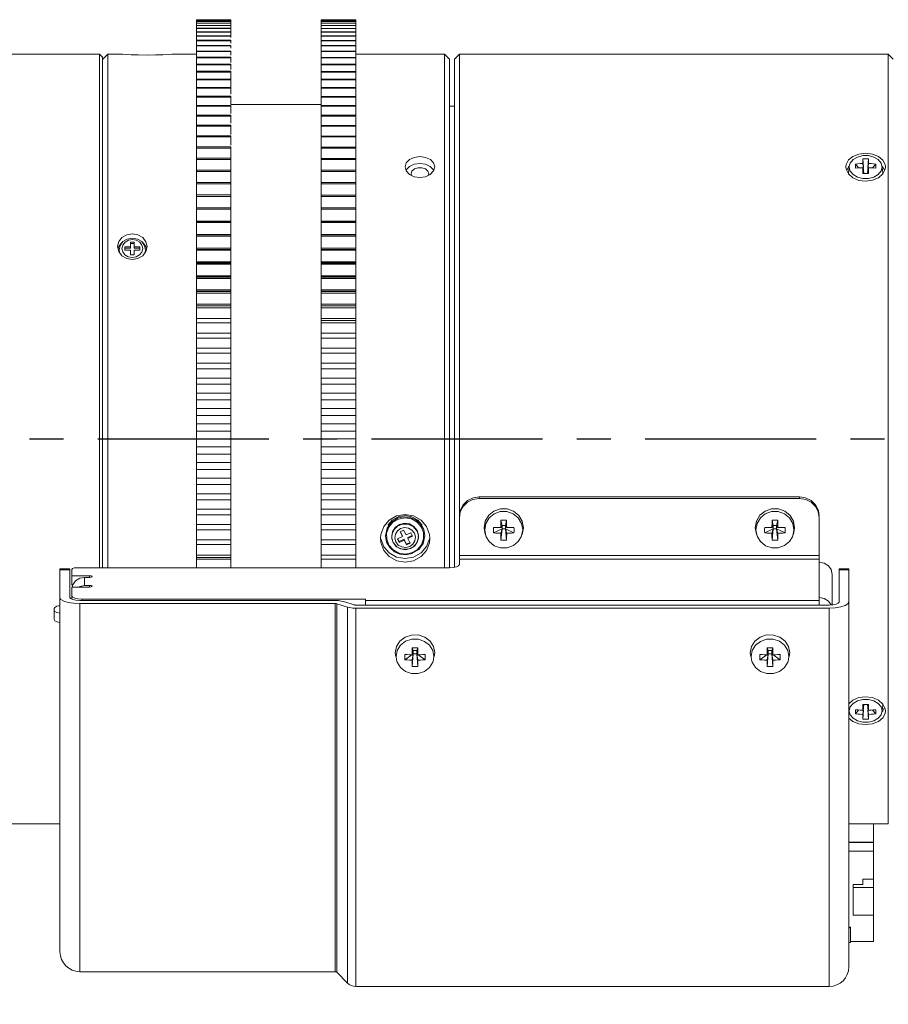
# Model space of a CAD drawing. Header units: millimetres. Extents: x 3925 to 5043, y -86 to 778.
# Tile 24 of 27: x 4489 to 4577, y 553 to 653. Entities that reach past the tile are written whole.
import ezdxf

# ---------------------------------------------------------------- set-up
doc = ezdxf.new("R2010")
doc.units = ezdxf.units.MM
doc.header["$LTSCALE"] = 46.255
doc.header["$PDMODE"] = 3
doc.header["$PDSIZE"] = 1
doc.linetypes.add('CENTER', pattern=[0.6, 0.375, -0.075, 0.075, -0.075])
doc.layers.get('0').update_dxf_attribs({"linetype": 'CONTINUOUS'})
doc.layers.get('Defpoints').update_dxf_attribs({"linetype": 'CONTINUOUS'})
doc.layers.add('PJ-LENS-A23-DXF_CONTINUOUS_LINE', color=7, linetype='CONTINUOUS')
doc.styles.add('SLDTEXTSTYLE0', font='arialbd.ttf', dxfattribs={"height": 5.5})
doc.styles.add('SLDTEXTSTYLE2', font='arial.ttf')
doc.dimstyles.new('SLDDIMSTYLE1', dxfattribs={"dimtxt": 5.650301, "dimasz": 4.572, "dimexe": 0, "dimexo": 0.0625, "dimgap": 1.412575, "dimtad": 0, "dimtih": 1, "dimtoh": 1, "dimlfac": 3.5, "dimrnd": 1e-09, "dimzin": 4, "dimdsep": 46, "dimtxsty": 'SLDTEXTSTYLE0', "dimsah": 1, "dimcen": 0.09, "dimadec": 0, "dimazin": 1, "dimtol": 1, "dimtp": 0.8, "dimtm": 0.8, "dimtfac": 1, "dimtdec": 1, "dimtofl": 0, "dimtmove": 0, "dimatfit": 3, "dimfxl": 1, "dimfrac": 2, "dimtolj": 1, "dimarcsym": 0})

# ---------------------------------------------------------------- blocks, each defined once
blk = doc.blocks.new('*D90')
at = {"color": 0, "linetype": 'Continuous', "lineweight": -2}
for p, q in [((4595.151, 568.037), (4595.151, 516.399)), ((4390.97, 562.537), (4390.97, 516.399)), ((4395.97, 516.399), (4590.151, 516.399))]:
    blk.add_line(p, q, dxfattribs=at)
at = {"color": 0, "linetype": 'Continuous'}
for points in [[(4395.97, 517.233), (4395.97, 515.566), (4390.97, 516.399)], [(4590.151, 517.233), (4590.151, 515.566), (4595.151, 516.399)]]:
    blk.add_solid(points, dxfattribs=at)
at = {"layer": 'Defpoints', "color": 0, "linetype": 'Continuous'}
for p in [(4595.151, 568.099), (4390.97, 562.599), (4595.151, 516.399)]:
    blk.add_point(p, dxfattribs=at)
at = {"color": 0, "linetype": 'Continuous', "lineweight": 0, "insert": (4493.06, 521.016), "char_height": 5, "attachment_point": 5, "style": 'SLDTEXTSTYLE2'}
blk.add_mtext('\\A1;204.18 [8.04]', dxfattribs=at)
blk = doc.blocks.new('*D91')
at = {"color": 0, "linetype": 'Continuous', "lineweight": -2}
for p, q in [((4652.416, 581.887), (4652.416, 499.953)), ((4390.97, 562.537), (4390.97, 499.953)), ((4395.97, 499.953), (4647.416, 499.953))]:
    blk.add_line(p, q, dxfattribs=at)
at = {"color": 0, "linetype": 'Continuous'}
for points in [[(4395.97, 500.786), (4395.97, 499.119), (4390.97, 499.953)], [(4647.416, 500.786), (4647.416, 499.119), (4652.416, 499.953)]]:
    blk.add_solid(points, dxfattribs=at)
at = {"layer": 'Defpoints', "color": 0, "linetype": 'Continuous'}
for p in [(4652.416, 581.95), (4390.97, 562.599), (4652.416, 499.953)]:
    blk.add_point(p, dxfattribs=at)
at = {"color": 0, "linetype": 'Continuous', "lineweight": 0, "insert": (4521.693, 504.57), "char_height": 5, "attachment_point": 5, "style": 'SLDTEXTSTYLE2'}
blk.add_mtext('\\A1;261.45 [10.29]', dxfattribs=at)

msp = doc.modelspace()

# ---------------------------------------------------------------- linework, layer by layer
at = {"color": 4, "linetype": 'CENTER'}
msp.add_line((4385.97, 610.599), (4657.416, 610.599), dxfattribs=at)
at = {"layer": 'PJ-LENS-A23-DXF_CONTINUOUS_LINE', "color": 7, "linetype": 'Continuous', "lineweight": 0}
for p, q in [((4506.988, 653.098), (4506.988, 597.545)), ((4506.988, 653.092), (4510.488, 653.092)), ((4506.988, 653.032), (4510.488, 653.032)), ((4510.488, 652.925), (4506.988, 652.925)), ((4506.988, 652.914), (4510.488, 652.914)), ((4510.488, 652.751), (4506.988, 652.751)), ((4506.988, 652.736), (4510.488, 652.736)), ((4510.488, 652.767), (4510.488, 653.098)), ((4510.488, 651.294), (4510.488, 652.751)), ((4519.651, 653.096), (4519.651, 597.545)), ((4523.151, 653.092), (4519.651, 653.092)), ((4523.151, 653.032), (4519.651, 653.032)), ((4523.151, 652.914), (4519.651, 652.914)), ((4523.151, 652.736), (4519.651, 652.736)), ((4523.151, 597.545), (4523.151, 653.092)), ((4510.488, 652.519), (4506.988, 652.519)), ((4506.988, 652.499), (4510.488, 652.499)), ((4510.488, 652.228), (4506.988, 652.228)), ((4506.988, 652.203), (4510.488, 652.203)), ((4510.488, 651.88), (4506.988, 651.88)), ((4506.988, 651.85), (4510.488, 651.85)), ((4523.151, 652.499), (4519.651, 652.499)), ((4523.151, 652.216), (4519.651, 652.216)), ((4523.151, 652.203), (4519.651, 652.203)), ((4523.151, 651.866), (4519.651, 651.866)), ((4523.151, 651.85), (4519.651, 651.85)), ((4510.488, 651.474), (4506.988, 651.474)), ((4506.988, 651.438), (4510.488, 651.438)), ((4510.488, 651.011), (4506.988, 651.011)), ((4506.988, 650.97), (4510.488, 650.97)), ((4510.488, 650.735), (4510.488, 651.009)), ((4523.151, 651.458), (4519.651, 651.458)), ((4523.151, 651.438), (4519.651, 651.438)), ((4523.151, 650.993), (4519.651, 650.993)), ((4523.151, 650.97), (4519.651, 650.97)), ((4510.488, 650.491), (4506.988, 650.491)), ((4506.988, 650.445), (4510.488, 650.445)), ((4510.488, 649.916), (4506.988, 649.916)), ((4506.988, 649.864), (4510.488, 649.864)), ((4510.488, 650.202), (4510.488, 650.489)), ((4510.488, 649.515), (4510.488, 649.914)), ((4523.151, 650.473), (4519.651, 650.473)), ((4523.151, 650.445), (4519.651, 650.445)), ((4523.151, 649.896), (4519.651, 649.896)), ((4523.151, 649.864), (4519.651, 649.864)), ((4497.17, 649.599), (4430.97, 649.599)), ((4497.17, 597.545), (4497.17, 649.599)), ((4497.47, 649.299), (4497.17, 649.599)), ((4497.47, 597.545), (4497.47, 649.299)), ((4497.488, 649.099), (4497.988, 649.599)), ((4497.988, 649.599), (4497.988, 597.545)), ((4497.988, 649.599), (4499.488, 649.599)), ((4504.154, 649.579), (4504.488, 649.599)), ((4504.488, 649.599), (4506.988, 649.599)), ((4510.488, 649.287), (4506.988, 649.287)), ((4506.988, 649.229), (4510.488, 649.229)), ((4510.488, 648.759), (4510.488, 649.285)), ((4523.151, 649.266), (4519.651, 649.266)), ((4523.151, 649.229), (4519.651, 649.229)), ((4532.151, 649.599), (4523.151, 649.599)), ((4532.151, 597.545), (4532.151, 649.599)), ((4532.651, 649.099), (4532.151, 649.599)), ((4532.651, 597.545), (4532.651, 649.099)), ((4533.151, 649.099), (4533.651, 649.599)), ((4533.151, 649.099), (4533.151, 597.596)), ((4533.651, 602.758), (4533.651, 649.599)), ((4577.151, 649.599), (4533.651, 649.599)), ((4577.151, 571.599), (4577.151, 649.599)), ((4577.651, 649.099), (4577.151, 649.599)), ((4510.488, 648.603), (4506.988, 648.603)), ((4506.988, 648.539), (4510.488, 648.539)), ((4510.488, 647.866), (4506.988, 647.866)), ((4506.988, 647.796), (4510.488, 647.796)), ((4510.488, 648.063), (4510.488, 648.601)), ((4510.488, 645.546), (4510.488, 647.865)), ((4523.151, 648.581), (4519.651, 648.581)), ((4523.151, 648.539), (4519.651, 648.539)), ((4523.151, 647.844), (4519.651, 647.844)), ((4523.151, 647.796), (4519.651, 647.796)), ((4510.488, 647.078), (4506.988, 647.078)), ((4506.988, 647.002), (4510.488, 647.002)), ((4523.151, 647.054), (4519.651, 647.054)), ((4523.151, 647.002), (4519.651, 647.002)), ((4510.488, 646.238), (4506.988, 646.238)), ((4506.988, 646.156), (4510.488, 646.156)), ((4523.151, 646.215), (4519.651, 646.215)), ((4523.151, 646.156), (4519.651, 646.156)), ((4510.488, 645.349), (4506.988, 645.349)), ((4506.988, 645.261), (4510.488, 645.261)), ((4510.488, 644.526), (4510.488, 645.348)), ((4523.151, 645.325), (4519.651, 645.325)), ((4523.151, 645.261), (4519.651, 645.261)), ((4510.488, 644.412), (4506.988, 644.412)), ((4506.988, 644.317), (4510.488, 644.317)), ((4519.651, 644.507), (4510.488, 644.507)), ((4510.488, 643.583), (4510.488, 644.411)), ((4523.151, 644.388), (4519.651, 644.388)), ((4523.151, 644.317), (4519.651, 644.317)), ((4532.651, 644.349), (4533.151, 644.349)), ((4510.488, 643.427), (4506.988, 643.427)), ((4506.988, 643.326), (4510.488, 643.326)), ((4510.488, 642.594), (4510.488, 643.426)), ((4523.151, 643.404), (4519.651, 643.404)), ((4523.151, 643.326), (4519.651, 643.326)), ((4510.488, 642.396), (4506.988, 642.396)), ((4506.988, 642.289), (4510.488, 642.289)), ((4510.488, 641.449), (4510.488, 642.396)), ((4523.151, 642.374), (4519.651, 642.374)), ((4523.151, 642.289), (4519.651, 642.289)), ((4510.488, 641.322), (4506.988, 641.322)), ((4506.988, 641.208), (4510.488, 641.208)), ((4510.488, 640.374), (4510.488, 641.321)), ((4523.151, 641.3), (4519.651, 641.3)), ((4519.651, 641.208), (4523.151, 641.208)), ((4510.488, 640.204), (4506.988, 640.204)), ((4506.988, 640.084), (4510.488, 640.084)), ((4510.488, 634.066), (4510.488, 640.204)), ((4523.151, 640.183), (4519.651, 640.183)), ((4523.151, 640.084), (4519.651, 640.084)), ((4510.488, 639.045), (4506.988, 639.045)), ((4506.988, 638.919), (4510.488, 638.919)), ((4523.151, 639.026), (4519.651, 639.026)), ((4523.151, 638.919), (4519.651, 638.919)), ((4572.881, 638.422), (4573.121, 638.877)), ((4574.009, 639.175), (4574.553, 639.318)), ((4574.553, 639.318), (4575.135, 639.319)), ((4574.626, 638.102), (4574.559, 638.987)), ((4575.075, 638.102), (4575.143, 638.987)), ((4576.123, 638.918), (4576.414, 638.563)), ((4576.586, 638.87), (4576.821, 638.419)), ((4510.488, 637.847), (4506.988, 637.847)), ((4523.151, 637.829), (4519.651, 637.829)), ((4572.851, 638.176), (4572.881, 638.422)), ((4572.881, 637.932), (4572.851, 638.176)), ((4573.117, 637.462), (4572.881, 637.932)), ((4572.937, 637.821), (4573.114, 638.17)), ((4573.179, 638.136), (4573.109, 637.578)), ((4573.114, 638.17), (4573.191, 638.236)), ((4573.188, 638.161), (4573.194, 638.264)), ((4573.288, 637.759), (4573.188, 638.161)), ((4573.194, 638.264), (4573.287, 638.561)), ((4573.579, 637.403), (4573.288, 637.759)), ((4574.141, 638.075), (4573.812, 638.459)), ((4574.667, 637.53), (4574.552, 638.519)), ((4574.631, 637.528), (4574.552, 638.097)), ((4575.15, 638.519), (4575.035, 637.53)), ((4575.071, 637.528), (4575.15, 638.097)), ((4575.89, 638.459), (4575.56, 638.075)), ((4576.414, 637.761), (4576.128, 637.408)), ((4576.414, 638.563), (4576.507, 638.264)), ((4576.514, 638.161), (4576.414, 637.761)), ((4576.507, 638.264), (4576.514, 638.161)), ((4576.51, 638.239), (4576.58, 638.18)), ((4576.523, 638.136), (4576.593, 637.578)), ((4576.58, 638.18), (4576.766, 637.822)), ((4576.821, 637.931), (4576.584, 637.462)), ((4576.821, 638.419), (4576.851, 638.176)), ((4576.851, 638.176), (4576.821, 637.931)), ((4506.988, 637.714), (4510.488, 637.714)), ((4523.151, 637.714), (4519.651, 637.714)), ((4529.076, 637.179), (4528.59, 637.416)), ((4528.751, 637.469), (4528.802, 637.313)), ((4530.706, 637.413), (4530.222, 637.178)), ((4530.499, 637.312), (4530.551, 637.469)), ((4573.11, 637.578), (4573.102, 637.469)), ((4573.566, 637.072), (4573.117, 637.462)), ((4574.171, 636.814), (4573.566, 637.072)), ((4574.021, 637.142), (4573.579, 637.403)), ((4574.567, 637.002), (4574.021, 637.142)), ((4574.851, 636.726), (4574.171, 636.814)), ((4575.148, 637.004), (4574.567, 637.002)), ((4575.542, 636.817), (4574.851, 636.726)), ((4575.692, 637.147), (4575.148, 637.004)), ((4576.14, 637.074), (4575.542, 636.817)), ((4576.128, 637.408), (4575.692, 637.147)), ((4576.584, 637.462), (4576.14, 637.074)), ((4576.599, 637.469), (4576.592, 637.578)), ((4510.488, 636.611), (4506.988, 636.611)), ((4506.988, 636.472), (4510.488, 636.472)), ((4523.151, 636.595), (4519.651, 636.595)), ((4523.151, 636.472), (4519.651, 636.472)), ((4510.488, 635.338), (4506.988, 635.338)), ((4506.988, 635.193), (4510.488, 635.193)), ((4523.151, 635.325), (4519.651, 635.325)), ((4523.151, 635.193), (4519.651, 635.193)), ((4510.488, 634.032), (4506.988, 634.032)), ((4506.988, 633.907), (4510.488, 633.907)), ((4506.988, 633.88), (4510.488, 633.88)), ((4510.488, 597.545), (4510.488, 634.032)), ((4523.151, 634.021), (4519.651, 634.021)), ((4523.151, 633.907), (4519.651, 633.907)), ((4523.151, 633.88), (4519.651, 633.88)), ((4510.488, 632.692), (4506.988, 632.692)), ((4506.988, 632.612), (4510.488, 632.612)), ((4506.988, 632.534), (4510.488, 632.534)), ((4523.151, 632.685), (4519.651, 632.685)), ((4523.151, 632.612), (4519.651, 632.612)), ((4523.151, 632.534), (4519.651, 632.534)), ((4499.966, 630.865), (4499.527, 630.6)), ((4500.488, 630.959), (4499.966, 630.865)), ((4501.008, 630.865), (4500.488, 630.959)), ((4501.448, 630.6), (4501.008, 630.865)), ((4510.488, 631.323), (4506.988, 631.323)), ((4506.988, 631.287), (4510.488, 631.287)), ((4506.988, 631.157), (4510.488, 631.157)), ((4523.151, 631.319), (4519.651, 631.319)), ((4523.151, 631.287), (4519.651, 631.287)), ((4523.151, 631.157), (4519.651, 631.157)), ((4499.102, 629.6), (4498.988, 630.099)), ((4499.045, 629.848), (4499.103, 630.099)), ((4499.103, 630.099), (4499.427, 630.518)), ((4499.238, 630.207), (4499.138, 629.749)), ((4499.527, 630.6), (4499.238, 630.207)), ((4499.427, 630.518), (4499.496, 630.558)), ((4499.519, 630.25), (4499.438, 629.903)), ((4499.438, 629.903), (4499.516, 629.555)), ((4499.745, 630.542), (4499.519, 630.25)), ((4499.738, 630.073), (4499.738, 629.726)), ((4500.288, 630.073), (4499.738, 630.073)), ((4500.288, 629.923), (4499.738, 629.923)), ((4500.288, 629.923), (4500.288, 630.549)), ((4500.688, 630.549), (4500.288, 630.549)), ((4500.688, 630.399), (4500.288, 630.399)), ((4500.688, 629.923), (4500.688, 630.549)), ((4501.238, 630.073), (4500.688, 630.073)), ((4501.238, 629.923), (4500.688, 629.923)), ((4501.459, 630.243), (4501.235, 630.538)), ((4501.238, 629.726), (4501.238, 630.073)), ((4501.738, 630.207), (4501.448, 630.6)), ((4501.456, 629.548), (4501.537, 629.896)), ((4501.537, 629.896), (4501.459, 630.243)), ((4501.477, 630.56), (4501.541, 630.524)), ((4501.541, 630.524), (4501.871, 630.102)), ((4501.838, 629.749), (4501.738, 630.207)), ((4501.871, 630.102), (4501.93, 629.848)), ((4501.987, 630.099), (4501.873, 629.599)), ((4510.488, 629.924), (4506.988, 629.924)), ((4506.988, 629.813), (4510.488, 629.813)), ((4523.151, 629.924), (4519.651, 629.924)), ((4519.651, 629.809), (4523.151, 629.809)), ((4499.427, 629.174), (4499.102, 629.6)), ((4499.138, 629.599), (4499.138, 629.749)), ((4499.138, 629.749), (4499.17, 629.51)), ((4499.914, 628.887), (4499.427, 629.174)), ((4499.516, 629.555), (4499.74, 629.26)), ((4499.738, 629.726), (4500.288, 629.726)), ((4499.74, 629.26), (4500.082, 629.061)), ((4500.082, 629.061), (4500.488, 628.99)), ((4500.288, 629.25), (4500.288, 629.726)), ((4500.288, 629.25), (4500.688, 629.25)), ((4500.488, 628.99), (4500.891, 629.06)), ((4500.688, 629.25), (4500.688, 629.726)), ((4500.688, 629.726), (4501.238, 629.726)), ((4500.891, 629.06), (4501.23, 629.257)), ((4501.545, 629.171), (4501.061, 628.887)), ((4501.23, 629.257), (4501.456, 629.548)), ((4501.873, 629.599), (4501.545, 629.171)), ((4501.837, 629.749), (4501.805, 629.51)), ((4501.837, 629.599), (4501.837, 629.749)), ((4506.988, 629.752), (4510.488, 629.752)), ((4523.151, 629.752), (4519.651, 629.752)), ((4506.988, 628.551), (4510.488, 628.551)), ((4510.488, 628.499), (4506.988, 628.499)), ((4506.988, 628.421), (4510.488, 628.421)), ((4506.988, 628.32), (4510.488, 628.32)), ((4523.151, 628.551), (4519.651, 628.551)), ((4523.151, 628.504), (4519.651, 628.504)), ((4519.651, 628.418), (4523.151, 628.418)), ((4523.151, 628.32), (4519.651, 628.32)), ((4506.988, 627.145), (4510.488, 627.145)), ((4510.488, 627.05), (4506.988, 627.05)), ((4506.988, 627.004), (4510.488, 627.004)), ((4506.988, 626.863), (4510.488, 626.863)), ((4523.151, 627.145), (4519.651, 627.145)), ((4523.151, 627.059), (4519.651, 627.059)), ((4519.651, 627), (4523.151, 627)), ((4523.151, 626.863), (4519.651, 626.863)), ((4506.988, 625.715), (4510.488, 625.715)), ((4510.488, 625.58), (4506.988, 625.58)), ((4506.988, 625.561), (4510.488, 625.561)), ((4506.988, 625.384), (4510.488, 625.384)), ((4523.151, 625.715), (4519.651, 625.715)), ((4523.151, 625.593), (4519.651, 625.593)), ((4519.651, 625.557), (4523.151, 625.557)), ((4523.151, 625.384), (4519.651, 625.384)), ((4506.988, 624.265), (4510.488, 624.265)), ((4506.988, 624.095), (4510.488, 624.095)), ((4506.988, 623.884), (4510.488, 623.884)), ((4523.151, 624.265), (4519.651, 624.265)), ((4523.151, 624.108), (4519.651, 624.108)), ((4519.651, 624.091), (4523.151, 624.091)), ((4523.151, 623.884), (4519.651, 623.884)), ((4506.988, 622.795), (4510.488, 622.795)), ((4523.151, 622.795), (4519.651, 622.795)), ((4506.988, 622.365), (4510.488, 622.365)), ((4519.651, 622.603), (4523.151, 622.603)), ((4523.151, 622.365), (4519.651, 622.365)), ((4506.988, 621.308), (4510.488, 621.308)), ((4506.988, 620.83), (4510.488, 620.83)), ((4523.151, 621.308), (4519.651, 621.308)), ((4523.151, 620.83), (4519.651, 620.83)), ((4506.988, 619.806), (4510.488, 619.806)), ((4523.151, 619.806), (4519.651, 619.806)), ((4506.988, 619.28), (4510.488, 619.28)), ((4523.151, 619.28), (4519.651, 619.28)), ((4506.988, 618.291), (4510.488, 618.291)), ((4523.151, 618.291), (4519.651, 618.291)), ((4506.988, 617.718), (4510.488, 617.718)), ((4523.151, 617.718), (4519.651, 617.718)), ((4506.988, 616.766), (4510.488, 616.766)), ((4506.988, 616.147), (4510.488, 616.147)), ((4523.151, 616.766), (4519.651, 616.766)), ((4523.151, 616.147), (4519.651, 616.147)), ((4506.988, 615.232), (4510.488, 615.232)), ((4523.151, 615.232), (4519.651, 615.232)), ((4506.988, 614.567), (4510.488, 614.567)), ((4523.151, 614.567), (4519.651, 614.567)), ((4506.988, 613.691), (4510.488, 613.691)), ((4506.988, 612.982), (4510.488, 612.982)), ((4523.151, 613.691), (4519.651, 613.691)), ((4523.151, 612.982), (4519.651, 612.982)), ((4506.988, 612.146), (4510.488, 612.146)), ((4523.151, 612.146), (4519.651, 612.146)), ((4506.988, 611.394), (4510.488, 611.394)), ((4523.151, 611.394), (4519.651, 611.394)), ((4506.988, 610.599), (4510.488, 610.599)), ((4523.151, 610.599), (4519.651, 610.599)), ((4506.988, 609.805), (4510.488, 609.805)), ((4506.988, 609.052), (4510.488, 609.052)), ((4523.151, 609.805), (4519.651, 609.805)), ((4523.151, 609.052), (4519.651, 609.052)), ((4506.988, 608.216), (4510.488, 608.216)), ((4523.151, 608.216), (4519.651, 608.216)), ((4506.988, 607.507), (4510.488, 607.507)), ((4523.151, 607.507), (4519.651, 607.507)), ((4506.988, 606.631), (4510.488, 606.631)), ((4506.988, 605.967), (4510.488, 605.967)), ((4523.151, 606.631), (4519.651, 606.631)), ((4523.151, 605.967), (4519.651, 605.967)), ((4506.988, 605.052), (4510.488, 605.052)), ((4523.151, 605.052), (4519.651, 605.052)), ((4506.988, 604.433), (4510.488, 604.433)), ((4523.151, 604.433), (4519.651, 604.433)), ((4535.651, 604.727), (4568.151, 604.727)), ((4535.651, 604.576), (4535.651, 604.727)), ((4568.151, 604.576), (4535.651, 604.576)), ((4568.151, 604.576), (4568.151, 604.727)), ((4506.988, 603.48), (4510.488, 603.48)), ((4506.988, 602.907), (4510.488, 602.907)), ((4523.151, 603.48), (4519.651, 603.48)), ((4523.151, 602.907), (4519.651, 602.907)), ((4527.293, 602.792), (4528.151, 602.941)), ((4528.145, 602.825), (4527.455, 602.705)), ((4528.836, 602.709), (4528.145, 602.825)), ((4506.988, 601.919), (4510.488, 601.919)), ((4523.151, 601.919), (4519.651, 601.919)), ((4526.853, 602.364), (4526.412, 601.847)), ((4526.493, 601.662), (4526.916, 602.159)), ((4526.76, 602.179), (4527.455, 602.601)), ((4527.455, 602.705), (4526.853, 602.364)), ((4526.916, 602.159), (4527.49, 602.485)), ((4527.455, 602.601), (4528.055, 602.72)), ((4528.055, 602.72), (4528.679, 602.653)), ((4528.679, 602.653), (4529.228, 602.418)), ((4528.792, 602.492), (4529.359, 602.181)), ((4529.359, 602.181), (4529.787, 601.698)), ((4533.651, 602.607), (4533.651, 597.871)), ((4536.23, 601.399), (4536.344, 602.033)), ((4536.344, 602.033), (4536.673, 602.594)), ((4537.859, 602.364), (4537.976, 601.817)), ((4538.326, 601.817), (4538.443, 602.364)), ((4539.956, 602.036), (4540.071, 601.399)), ((4563.73, 601.399), (4563.844, 602.033)), ((4563.844, 602.033), (4564.173, 602.594)), ((4565.476, 601.817), (4565.359, 602.364)), ((4565.826, 601.817), (4565.943, 602.364)), ((4567.456, 602.036), (4567.571, 601.399)), ((4570.151, 593.758), (4570.151, 602.607)), ((4506.988, 601.393), (4510.488, 601.393)), ((4523.151, 601.393), (4519.651, 601.393)), ((4525.651, 600.506), (4525.689, 600.925)), ((4526.276, 601.063), (4526.493, 601.662)), ((4526.283, 600.427), (4526.276, 601.063)), ((4526.878, 601.199), (4526.801, 600.764)), ((4526.801, 600.687), (4526.84, 600.996)), ((4526.84, 600.996), (4527.032, 601.415)), ((4527.032, 601.415), (4527.382, 601.758)), ((4527.103, 600.551), (4527.159, 600.941)), ((4527.159, 600.941), (4527.363, 601.28)), ((4527.363, 601.28), (4527.689, 601.52)), ((4527.643, 601.176), (4528.003, 601.345)), ((4527.884, 600.698), (4527.643, 601.176)), ((4527.884, 600.776), (4527.675, 601.192)), ((4527.689, 601.52), (4528.084, 601.621)), ((4528.003, 601.345), (4528.243, 600.867)), ((4528.084, 601.621), (4528.488, 601.569)), ((4528.243, 600.867), (4528.738, 601.099)), ((4528.488, 601.569), (4528.845, 601.37)), ((4528.738, 601.123), (4528.738, 601.099)), ((4528.738, 601.099), (4528.913, 600.751)), ((4528.845, 601.37), (4529.096, 601.052)), ((4528.963, 601.728), (4529.365, 601.256)), ((4529.365, 601.334), (4529.045, 601.741)), ((4529.096, 601.052), (4529.199, 600.667)), ((4529.499, 600.836), (4529.365, 601.334)), ((4529.365, 601.256), (4529.493, 600.823)), ((4529.501, 600.764), (4529.499, 600.836)), ((4529.787, 601.698), (4530.018, 601.102)), ((4530.018, 601.102), (4530.026, 600.466)), ((4530.038, 601.43), (4530.151, 600.79)), ((4536.151, 601.601), (4536.273, 600.932)), ((4537.358, 601.632), (4537.112, 601.636)), ((4537.112, 601.068), (4537.976, 601.476)), ((4537.604, 601.628), (4537.358, 601.632)), ((4537.852, 601.626), (4537.604, 601.628)), ((4537.976, 601.817), (4537.852, 601.626)), ((4537.852, 601.043), (4537.976, 601.476)), ((4537.976, 601.476), (4537.859, 600.34)), ((4538.326, 601.817), (4537.976, 601.817)), ((4537.976, 601.476), (4537.976, 601.817)), ((4538.326, 601.476), (4537.976, 601.476)), ((4538.326, 601.476), (4538.326, 601.817)), ((4538.326, 601.817), (4538.45, 601.626)), ((4538.326, 601.476), (4539.19, 601.068)), ((4538.326, 601.476), (4538.443, 600.34)), ((4538.45, 601.043), (4538.326, 601.476)), ((4538.45, 601.626), (4538.697, 601.628)), ((4538.697, 601.628), (4538.944, 601.632)), ((4538.944, 601.632), (4539.19, 601.636)), ((4540.027, 600.929), (4540.15, 601.601)), ((4563.651, 601.601), (4563.773, 600.932)), ((4564.612, 601.636), (4564.858, 601.632)), ((4565.476, 601.476), (4564.612, 601.068)), ((4565.476, 601.817), (4565.352, 601.626)), ((4565.476, 601.476), (4565.352, 601.043)), ((4565.476, 601.476), (4565.359, 600.34)), ((4565.476, 601.817), (4565.826, 601.817)), ((4565.476, 601.476), (4565.476, 601.817)), ((4565.826, 601.476), (4565.476, 601.476)), ((4565.95, 601.626), (4565.826, 601.817)), ((4565.826, 601.476), (4565.826, 601.817)), ((4565.826, 601.476), (4566.69, 601.068)), ((4565.826, 601.476), (4565.943, 600.34)), ((4565.95, 601.043), (4565.826, 601.476)), ((4566.69, 601.636), (4566.444, 601.632)), ((4567.527, 600.929), (4567.65, 601.601)), ((4506.988, 600.369), (4510.488, 600.369)), ((4506.988, 599.891), (4510.488, 599.891)), ((4523.151, 600.369), (4519.651, 600.369)), ((4523.151, 599.891), (4519.651, 599.891)), ((4525.689, 600.088), (4525.651, 600.506)), ((4526.264, 600.15), (4526.151, 600.79)), ((4526.584, 599.589), (4526.264, 600.15)), ((4526.801, 600.764), (4526.801, 600.687)), ((4526.801, 600.687), (4526.816, 600.488)), ((4526.808, 600.55), (4526.801, 600.687)), ((4526.936, 600.117), (4526.808, 600.55)), ((4526.816, 600.488), (4526.862, 600.294)), ((4526.862, 600.294), (4526.938, 600.109)), ((4527.339, 599.645), (4526.936, 600.117)), ((4526.938, 600.109), (4527.248, 599.709)), ((4527.206, 600.166), (4527.103, 600.551)), ((4527.457, 599.848), (4527.206, 600.166)), ((4527.389, 600.466), (4527.884, 600.698)), ((4527.563, 600.119), (4527.389, 600.466)), ((4527.563, 600.197), (4527.42, 600.482)), ((4527.813, 599.649), (4527.457, 599.848)), ((4528.058, 600.428), (4527.563, 600.197)), ((4528.058, 600.351), (4527.563, 600.119)), ((4527.563, 600.133), (4527.563, 600.119)), ((4528.058, 600.351), (4528.058, 600.428)), ((4528.298, 599.873), (4528.058, 600.351)), ((4528.298, 599.951), (4528.094, 600.357)), ((4528.658, 600.119), (4528.298, 599.951)), ((4528.658, 600.042), (4528.298, 599.873)), ((4528.298, 599.951), (4528.298, 599.873)), ((4528.873, 600.811), (4528.418, 600.597)), ((4528.913, 600.751), (4528.418, 600.519)), ((4528.418, 600.597), (4528.418, 600.519)), ((4528.418, 600.519), (4528.658, 600.042)), ((4528.658, 600.073), (4528.658, 600.042)), ((4528.913, 600.764), (4528.913, 600.751)), ((4529.27, 599.958), (4528.92, 599.615)), ((4529.143, 600.277), (4528.938, 599.938)), ((4529.125, 599.776), (4529.403, 600.196)), ((4529.199, 600.667), (4529.143, 600.277)), ((4529.462, 600.377), (4529.27, 599.958)), ((4529.808, 599.867), (4529.386, 599.37)), ((4529.403, 600.196), (4529.501, 600.687)), ((4529.501, 600.687), (4529.462, 600.377)), ((4529.487, 600.689), (4529.501, 600.764)), ((4529.493, 600.823), (4529.501, 600.687)), ((4529.501, 600.764), (4529.501, 600.687)), ((4529.982, 600.014), (4529.541, 599.402)), ((4530.026, 600.466), (4529.808, 599.867)), ((4530.151, 600.79), (4529.982, 600.014)), ((4530.651, 600.506), (4530.613, 600.086)), ((4506.988, 598.834), (4510.488, 598.834)), ((4523.151, 598.834), (4519.651, 598.834)), ((4527.074, 599.162), (4526.584, 599.589)), ((4527.248, 599.709), (4527.691, 599.451)), ((4527.859, 599.413), (4527.339, 599.645)), ((4527.691, 599.451), (4528.202, 599.373)), ((4528.44, 599.413), (4527.859, 599.413)), ((4528.812, 599.044), (4528.159, 598.929)), ((4528.202, 599.373), (4528.704, 599.488)), ((4528.846, 598.979), (4528.247, 598.861)), ((4528.92, 599.615), (4528.44, 599.413)), ((4528.704, 599.488), (4529.125, 599.776)), ((4529.386, 599.37), (4528.812, 599.044)), ((4529.541, 599.402), (4528.846, 598.979)), ((4506.988, 598.593), (4510.488, 598.593)), ((4506.988, 598.404), (4510.488, 598.404)), ((4523.151, 598.404), (4519.651, 598.404)), ((4533.651, 598.803), (4570.151, 598.803)), ((4533.651, 598.431), (4570.151, 598.431)), ((4493.151, 597.424), (4493.151, 558.599)), ((4494.151, 597.424), (4493.151, 597.424)), ((4494.151, 597.326), (4493.151, 597.326)), ((4494.151, 594.53), (4494.151, 597.424)), ((4494.351, 597.383), (4494.418, 597.464)), ((4494.351, 597.383), (4494.351, 595.786)), ((4532.651, 597.545), (4494.851, 597.545)), ((4571.451, 593.777), (4571.451, 596.877)), ((4573.151, 597.424), (4572.151, 597.424)), ((4572.151, 597.424), (4572.151, 594.067)), ((4572.151, 597.326), (4573.151, 597.326)), ((4573.151, 557.099), (4573.151, 597.424)), ((4494.351, 596.732), (4496.151, 596.732)), ((4494.732, 596.209), (4494.452, 595.814)), ((4495.651, 596.569), (4495.651, 595.755)), ((4496.151, 596.569), (4495.651, 596.569)), ((4496.151, 596.569), (4496.151, 596.732)), ((4496.388, 596.625), (4496.4, 596.65)), ((4494.446, 595.786), (4494.351, 595.786)), ((4494.351, 595.592), (4494.351, 594.355)), ((4496.151, 595.592), (4494.351, 595.592)), ((4494.452, 595.814), (4494.402, 595.581)), ((4495.043, 595.592), (4495.148, 595.659)), ((4495.15, 595.66), (4495.651, 595.755)), ((4495.651, 595.755), (4496.151, 595.755)), ((4496.151, 595.592), (4496.151, 595.755)), ((4496.388, 595.648), (4496.4, 595.673)), ((4494.531, 593.943), (4493.974, 594.031)), ((4494.151, 594.53), (4494.228, 594.411)), ((4494.228, 594.411), (4494.444, 594.312)), ((4494.428, 594.555), (4494.351, 594.68)), ((4494.644, 594.45), (4494.428, 594.555)), ((4494.444, 594.312), (4494.765, 594.245)), ((4495.151, 593.912), (4494.531, 593.943)), ((4494.965, 594.38), (4494.644, 594.45)), ((4494.765, 594.245), (4495.151, 594.221)), ((4495.351, 594.355), (4494.965, 594.38)), ((4521.068, 594.221), (4495.151, 594.221)), ((4495.151, 556.599), (4495.151, 593.912)), ((4495.151, 593.912), (4521.068, 593.912)), ((4495.351, 594.221), (4495.351, 594.355)), ((4495.351, 594.355), (4524.148, 594.355)), ((4521.068, 594.221), (4521.379, 594.209)), ((4521.068, 556.599), (4521.068, 593.912)), ((4522.299, 593.558), (4521.209, 593.894)), ((4521.209, 556.541), (4521.209, 593.894)), ((4521.917, 594.113), (4523.007, 593.776)), ((4524.148, 594.355), (4524.148, 593.758)), ((4524.148, 594.241), (4570.151, 594.241)), ((4492.551, 593.407), (4492.628, 593.532)), ((4492.551, 593.407), (4492.551, 592.298)), ((4522.299, 555.451), (4522.299, 593.558)), ((4571.151, 593.758), (4523.148, 593.758)), ((4523.148, 593.449), (4571.151, 593.449)), ((4523.148, 555.099), (4523.148, 593.449)), ((4571.151, 555.099), (4571.151, 593.449)), ((4492.551, 592.298), (4492.628, 592.173)), ((4529.495, 590.301), (4528.822, 590.303)), ((4564.806, 590.301), (4565.48, 590.303)), ((4527.195, 588.535), (4527.151, 588.914)), ((4527.345, 589.164), (4527.23, 588.562)), ((4527.68, 589.698), (4527.345, 589.164)), ((4529.054, 589.439), (4528.859, 589.437)), ((4528.976, 589.153), (4528.859, 589.437)), ((4528.976, 589.153), (4528.89, 588.856)), ((4529.326, 589.153), (4528.976, 589.153)), ((4528.976, 589.153), (4528.976, 588.831)), ((4529.326, 589.153), (4529.443, 589.437)), ((4529.326, 588.831), (4529.326, 589.153)), ((4529.326, 589.153), (4529.412, 588.856)), ((4530.958, 589.161), (4530.628, 589.691)), ((4531.071, 588.562), (4530.958, 589.161)), ((4531.15, 588.914), (4531.107, 588.535)), ((4563.151, 588.914), (4563.195, 588.535)), ((4563.23, 588.562), (4563.344, 589.161)), ((4563.344, 589.161), (4563.673, 589.691)), ((4564.852, 588.725), (4564.856, 589.197)), ((4564.856, 589.197), (4564.859, 589.437)), ((4564.859, 589.437), (4564.976, 589.153)), ((4564.976, 589.153), (4564.89, 588.856)), ((4565.326, 589.153), (4564.976, 589.153)), ((4564.976, 588.831), (4564.976, 589.153)), ((4565.248, 589.439), (4565.443, 589.437)), ((4565.326, 589.153), (4565.443, 589.437)), ((4565.326, 589.153), (4565.412, 588.856)), ((4565.326, 588.831), (4565.326, 589.153)), ((4565.443, 589.437), (4565.448, 588.96)), ((4565.448, 588.96), (4565.45, 588.725)), ((4566.622, 589.698), (4566.956, 589.164)), ((4566.956, 589.164), (4567.071, 588.562)), ((4567.107, 588.535), (4567.15, 588.914)), ((4527.23, 588.562), (4527.272, 588.197)), ((4528.976, 588.831), (4528.112, 588.213)), ((4528.222, 588.801), (4528.112, 588.75)), ((4528.358, 588.739), (4528.112, 588.75)), ((4528.604, 588.731), (4528.358, 588.739)), ((4528.852, 588.725), (4528.604, 588.731)), ((4528.976, 588.831), (4528.852, 588.175)), ((4528.976, 588.831), (4528.859, 587.525)), ((4528.976, 588.831), (4529.326, 588.831)), ((4529.326, 588.831), (4530.19, 588.213)), ((4529.443, 587.525), (4529.326, 588.831)), ((4529.326, 588.831), (4529.45, 588.175)), ((4530.19, 588.75), (4529.944, 588.739)), ((4530.08, 588.801), (4530.19, 588.75)), ((4531.03, 588.197), (4531.071, 588.562)), ((4563.272, 588.197), (4563.23, 588.562)), ((4564.112, 588.213), (4564.976, 588.831)), ((4564.358, 588.739), (4564.112, 588.75)), ((4564.604, 588.731), (4564.358, 588.739)), ((4564.852, 588.725), (4564.604, 588.731)), ((4564.852, 588.175), (4564.976, 588.831)), ((4564.976, 588.831), (4564.859, 587.525)), ((4565.326, 588.831), (4564.976, 588.831)), ((4565.326, 588.831), (4566.19, 588.213)), ((4565.326, 588.831), (4565.443, 587.525)), ((4565.45, 588.175), (4565.326, 588.831)), ((4565.45, 588.725), (4565.697, 588.731)), ((4565.697, 588.731), (4565.944, 588.739)), ((4565.944, 588.739), (4566.19, 588.75)), ((4566.08, 588.801), (4566.19, 588.75)), ((4567.071, 588.562), (4567.03, 588.197)), ((4573.151, 583.766), (4573.565, 584.127)), ((4573.565, 584.127), (4574.166, 584.383)), ((4574.021, 584.057), (4573.579, 583.796)), ((4574.567, 584.197), (4574.021, 584.057)), ((4574.166, 584.383), (4574.851, 584.473)), ((4575.148, 584.195), (4574.567, 584.197)), ((4574.851, 584.473), (4575.546, 584.38)), ((4575.692, 584.052), (4575.148, 584.195)), ((4575.546, 584.38), (4576.154, 584.116)), ((4576.128, 583.791), (4575.692, 584.052)), ((4576.154, 584.116), (4576.594, 583.724)), ((4573.178, 583.063), (4573.151, 583.286)), ((4573.191, 582.96), (4573.151, 582.994)), ((4573.288, 583.44), (4573.188, 583.038)), ((4573.188, 583.038), (4573.194, 582.935)), ((4573.194, 582.935), (4573.287, 582.638)), ((4573.579, 583.796), (4573.288, 583.44)), ((4573.812, 582.74), (4574.141, 583.124)), ((4574.631, 583.671), (4574.552, 583.102)), ((4574.552, 582.68), (4574.667, 583.668)), ((4574.559, 582.212), (4574.626, 583.096)), ((4575.035, 583.668), (4575.15, 582.68)), ((4575.071, 583.671), (4575.15, 583.102)), ((4575.075, 583.096), (4575.143, 582.212)), ((4575.89, 582.74), (4575.56, 583.124)), ((4576.414, 583.438), (4576.128, 583.791)), ((4576.514, 583.038), (4576.414, 583.438)), ((4576.414, 582.636), (4576.507, 582.935)), ((4576.507, 582.935), (4576.514, 583.038)), ((4576.588, 583.028), (4576.511, 582.963)), ((4576.523, 583.063), (4576.593, 583.621)), ((4576.765, 583.377), (4576.588, 583.028)), ((4576.599, 583.729), (4576.592, 583.621)), ((4576.594, 583.724), (4576.823, 583.259)), ((4576.851, 583.022), (4576.819, 582.773)), ((4576.823, 583.259), (4576.851, 583.022)), ((4574.009, 582.024), (4574.553, 581.881)), ((4574.553, 581.881), (4575.135, 581.879)), ((4576.123, 582.281), (4576.414, 582.636)), ((4576.819, 582.773), (4576.583, 582.324)), ((4493.151, 571.599), (4430.97, 571.599)), ((4577.151, 571.599), (4573.151, 571.599)), ((4575.651, 559.648), (4575.651, 571.599)), ((4575.651, 569.733), (4573.151, 569.733)), ((4573.151, 569.682), (4575.651, 569.682)), ((4575.651, 568.824), (4573.151, 568.824)), ((4574.551, 565.975), (4575.651, 565.975)), ((4574.551, 565.975), (4574.551, 565.431)), ((4574.551, 565.431), (4573.601, 565.431)), ((4573.601, 565.431), (4573.601, 562.319)), ((4573.601, 565.121), (4575.651, 565.121)), ((4575.651, 562.319), (4573.601, 562.319)), ((4573.151, 561.097), (4573.301, 561.097)), ((4573.151, 561.039), (4573.301, 561.039)), ((4573.301, 559.565), (4573.301, 561.097)), ((4573.301, 559.564), (4573.151, 559.564)), ((4575.651, 559.648), (4573.301, 559.648)), ((4521.068, 556.599), (4495.151, 556.599)), ((4521.209, 556.541), (4522.299, 555.451)), ((4523.148, 555.099), (4571.151, 555.099))]:
    msp.add_line(p, q, dxfattribs=at)
for points in [[(4501.987, 649.519), (4501.129, 649.529), (4500.377, 649.552), (4499.821, 649.579), (4499.488, 649.599)], [(4504.154, 649.579), (4503.597, 649.552), (4502.845, 649.529), (4501.987, 649.519)], [(4528.151, 638.176), (4528.266, 638.581), (4528.593, 638.918), (4529.078, 639.139), (4529.652, 639.217), (4530.225, 639.139), (4530.712, 638.916), (4531.036, 638.58), (4531.151, 638.176)], [(4573.121, 638.877), (4573.569, 639.241), (4574.176, 639.476), (4574.851, 639.554)], [(4573.287, 638.561), (4573.573, 638.913), (4574.009, 639.175)], [(4574.552, 638.519), (4574.554, 638.683), (4574.556, 638.839), (4574.559, 638.987)], [(4574.559, 638.987), (4574.754, 638.993), (4574.948, 638.993), (4575.143, 638.987)], [(4574.851, 639.554), (4575.541, 639.472), (4576.148, 639.232), (4576.586, 638.87)], [(4575.135, 639.319), (4575.681, 639.18), (4576.123, 638.918)], [(4575.143, 638.987), (4575.146, 638.839), (4575.148, 638.683), (4575.15, 638.519)], [(4528.59, 637.416), (4528.266, 637.766), (4528.151, 638.176)], [(4528.25, 637.821), (4528.266, 637.877), (4528.59, 638.219)], [(4528.59, 638.219), (4529.072, 638.448), (4529.645, 638.53), (4530.218, 638.451), (4530.705, 638.224)], [(4530.551, 637.469), (4530.458, 637.75), (4530.206, 637.97), (4529.848, 638.09), (4529.454, 638.09), (4529.096, 637.97), (4528.843, 637.75), (4528.751, 637.469)], [(4530.705, 638.224), (4531.034, 637.879), (4531.051, 637.821)], [(4531.151, 638.176), (4531.035, 637.764), (4530.706, 637.413)], [(4573.812, 638.046), (4573.808, 638.188), (4573.808, 638.325), (4573.812, 638.459)], [(4573.812, 638.459), (4574.058, 638.486), (4574.304, 638.506), (4574.552, 638.519)], [(4574.552, 638.097), (4574.304, 638.086), (4574.058, 638.069), (4573.812, 638.046)], [(4574.559, 637.518), (4574.554, 637.91), (4574.552, 638.097)], [(4575.15, 638.097), (4575.146, 637.717), (4575.143, 637.518)], [(4575.89, 638.459), (4575.644, 638.486), (4575.397, 638.506), (4575.15, 638.519)], [(4575.15, 638.097), (4575.397, 638.086), (4575.644, 638.069), (4575.89, 638.046)], [(4575.89, 638.046), (4575.893, 638.188), (4575.893, 638.325), (4575.89, 638.459)], [(4530.222, 637.178), (4529.649, 637.096), (4529.076, 637.179)], [(4575.143, 637.518), (4574.948, 637.519), (4574.754, 637.519), (4574.559, 637.518)], [(4498.988, 630.099), (4499.104, 630.598), (4499.432, 631.015), (4499.916, 631.288)], [(4500.488, 630.809), (4500.084, 630.739), (4499.745, 630.542)], [(4499.916, 631.288), (4500.489, 631.384), (4501.062, 631.287)], [(4501.235, 630.538), (4500.893, 630.738), (4500.488, 630.809)], [(4501.062, 631.287), (4501.548, 631.011), (4501.872, 630.596), (4501.987, 630.099)], [(4501.061, 628.887), (4500.487, 628.786), (4499.914, 628.887)], [(4533.651, 602.758), (4533.748, 603.362), (4534.032, 603.912), (4534.478, 604.351), (4535.036, 604.631), (4535.651, 604.727)], [(4535.651, 604.576), (4535.031, 604.479), (4534.474, 604.199), (4534.033, 603.763), (4533.749, 603.214), (4533.651, 602.607)], [(4568.151, 604.727), (4568.767, 604.631), (4569.326, 604.35), (4569.771, 603.911), (4570.054, 603.361), (4570.151, 602.758)], [(4570.151, 602.607), (4570.053, 603.215), (4569.769, 603.763), (4569.327, 604.199), (4568.77, 604.479), (4568.151, 604.576)], [(4528.151, 602.941), (4529.01, 602.792), (4529.761, 602.365), (4530.317, 601.716)], [(4536.628, 602.863), (4536.274, 602.274), (4536.151, 601.601)], [(4539.681, 602.855), (4539.156, 603.285), (4538.506, 603.519), (4537.812, 603.521), (4537.16, 603.293), (4536.628, 602.863)], [(4536.673, 602.594), (4537.177, 603.011), (4537.806, 603.239), (4538.48, 603.242), (4539.111, 603.019)], [(4539.111, 603.019), (4539.622, 602.602), (4539.956, 602.036)], [(4540.15, 601.601), (4540.029, 602.271), (4539.681, 602.855)], [(4564.128, 602.863), (4563.774, 602.274), (4563.651, 601.601)], [(4567.181, 602.855), (4566.656, 603.285), (4566.006, 603.519), (4565.312, 603.521), (4564.66, 603.293), (4564.128, 602.863)], [(4564.173, 602.594), (4564.677, 603.011), (4565.306, 603.239), (4565.98, 603.242), (4566.611, 603.019)], [(4566.611, 603.019), (4567.122, 602.602), (4567.456, 602.036)], [(4567.65, 601.601), (4567.529, 602.271), (4567.181, 602.855)], [(4525.689, 600.925), (4525.985, 601.716), (4526.541, 602.365), (4527.293, 602.792)], [(4526.151, 600.79), (4526.319, 601.566), (4526.76, 602.179)], [(4529.045, 601.741), (4528.593, 601.996), (4528.076, 602.066), (4527.566, 601.94), (4527.146, 601.635), (4526.878, 601.199)], [(4527.382, 601.758), (4527.862, 601.96), (4528.442, 601.96), (4528.963, 601.728)], [(4527.49, 602.485), (4528.142, 602.599), (4528.792, 602.492)], [(4529.881, 601.863), (4529.435, 602.375), (4528.836, 602.709)], [(4529.228, 602.418), (4529.718, 601.991), (4530.038, 601.43)], [(4537.852, 601.626), (4537.856, 602.117), (4537.859, 602.364)], [(4537.859, 602.364), (4538.054, 602.367), (4538.248, 602.367), (4538.443, 602.364)], [(4538.443, 602.364), (4538.448, 601.871), (4538.45, 601.626)], [(4565.352, 601.626), (4565.356, 602.117), (4565.359, 602.364)], [(4565.359, 602.364), (4565.554, 602.367), (4565.748, 602.367), (4565.943, 602.364)], [(4565.943, 602.364), (4565.948, 601.871), (4565.95, 601.626)], [(4530.317, 601.716), (4530.613, 600.924), (4530.651, 600.506)], [(4536.374, 600.689), (4536.345, 600.761), (4536.23, 601.399)], [(4537.112, 601.636), (4537.108, 601.446), (4537.108, 601.256), (4537.112, 601.068)], [(4537.112, 601.068), (4537.358, 601.057), (4537.604, 601.049), (4537.852, 601.043)], [(4537.859, 600.34), (4537.854, 600.806), (4537.852, 601.043)], [(4538.45, 601.043), (4538.446, 600.571), (4538.443, 600.34)], [(4539.19, 601.068), (4538.944, 601.057), (4538.697, 601.049), (4538.45, 601.043)], [(4539.19, 601.636), (4539.193, 601.446), (4539.193, 601.256), (4539.19, 601.068)], [(4540.071, 601.399), (4539.958, 600.764), (4539.928, 600.689)], [(4563.874, 600.689), (4563.845, 600.761), (4563.73, 601.399)], [(4564.612, 601.068), (4564.608, 601.256), (4564.608, 601.446), (4564.612, 601.636)], [(4565.352, 601.043), (4565.104, 601.049), (4564.858, 601.057), (4564.612, 601.068)], [(4564.858, 601.632), (4565.104, 601.628), (4565.352, 601.626)], [(4565.359, 600.34), (4565.354, 600.806), (4565.352, 601.043)], [(4565.95, 601.043), (4565.946, 600.571), (4565.943, 600.34)], [(4566.444, 601.632), (4566.197, 601.628), (4565.95, 601.626)], [(4566.69, 601.068), (4566.444, 601.057), (4566.197, 601.049), (4565.95, 601.043)], [(4566.69, 601.636), (4566.693, 601.446), (4566.693, 601.256), (4566.69, 601.068)], [(4567.571, 601.399), (4567.458, 600.764), (4567.428, 600.689)], [(4528.151, 598.111), (4527.294, 598.255), (4526.542, 598.67), (4525.984, 599.305), (4525.689, 600.088)], [(4528.151, 598.479), (4527.292, 598.626), (4526.542, 599.046), (4525.99, 599.68), (4525.691, 600.465)], [(4526.943, 599.347), (4526.515, 599.831), (4526.283, 600.427)], [(4526.801, 600.764), (4526.803, 600.693), (4526.804, 600.688)], [(4528.938, 599.938), (4528.613, 599.698), (4528.218, 599.597), (4527.813, 599.649)], [(4530.613, 600.086), (4530.317, 599.305), (4529.761, 598.67)], [(4530.615, 600.484), (4530.322, 599.697), (4529.77, 599.054)], [(4539.928, 600.689), (4539.628, 600.203), (4539.125, 599.786), (4538.495, 599.558), (4537.822, 599.555), (4537.19, 599.778), (4536.68, 600.195), (4536.374, 600.689)], [(4538.443, 600.34), (4538.248, 600.335), (4538.054, 600.335), (4537.859, 600.34)], [(4567.428, 600.689), (4567.128, 600.203), (4566.625, 599.786), (4565.995, 599.558), (4565.322, 599.555), (4564.69, 599.778), (4564.18, 600.195), (4563.874, 600.689)], [(4565.943, 600.34), (4565.748, 600.335), (4565.554, 600.335), (4565.359, 600.34)], [(4528.159, 598.929), (4527.51, 599.037), (4526.943, 599.347)], [(4528.247, 598.861), (4527.623, 598.927), (4527.074, 599.162)], [(4529.77, 599.054), (4529.014, 598.627), (4528.151, 598.479)], [(4529.761, 598.67), (4529.01, 598.256), (4528.151, 598.111)], [(4532.651, 597.545), (4533.036, 597.571), (4533.358, 597.641), (4533.573, 597.745), (4533.651, 597.871)], [(4571.451, 596.877), (4571.35, 597.351), (4571.07, 597.746), (4570.652, 598.011), (4570.151, 598.106)], [(4494.418, 597.464), (4494.6, 597.523), (4494.851, 597.545)], [(4495.651, 596.569), (4495.15, 596.474), (4494.732, 596.209)], [(4496.4, 596.65), (4496.389, 596.675), (4496.299, 596.716), (4496.151, 596.732)], [(4496.151, 596.569), (4496.299, 596.585), (4496.388, 596.625)], [(4496.4, 595.673), (4496.389, 595.698), (4496.299, 595.739), (4496.151, 595.755)], [(4496.151, 595.592), (4496.299, 595.608), (4496.388, 595.648)], [(4493.974, 594.031), (4493.533, 594.167), (4493.249, 594.339), (4493.151, 594.53)], [(4521.209, 593.894), (4521.168, 593.904), (4521.12, 593.91), (4521.068, 593.912)], [(4521.379, 594.209), (4521.668, 594.172), (4521.917, 594.113)], [(4570.151, 594.524), (4570.652, 594.429), (4571.07, 594.164), (4571.35, 593.769)], [(4571.151, 593.758), (4571.536, 593.782), (4571.858, 593.848), (4572.073, 593.948), (4572.151, 594.067)], [(4573.151, 594.067), (4573.052, 593.875), (4572.768, 593.703), (4572.327, 593.567)], [(4493.151, 592.947), (4492.844, 593.014), (4492.628, 593.118), (4492.551, 593.244)], [(4492.628, 593.532), (4492.844, 593.637), (4493.165, 593.707)], [(4523.148, 593.449), (4522.837, 593.462), (4522.548, 593.499), (4522.299, 593.558)], [(4523.007, 593.776), (4523.048, 593.766), (4523.096, 593.76), (4523.148, 593.758)], [(4572.327, 593.567), (4571.771, 593.479), (4571.151, 593.449)], [(4492.628, 592.173), (4492.844, 592.068), (4493.165, 591.998)], [(4527.151, 588.914), (4527.273, 589.546), (4527.621, 590.098)], [(4527.621, 590.098), (4528.146, 590.505), (4528.796, 590.725), (4529.49, 590.728), (4530.142, 590.512)], [(4528.822, 590.303), (4528.19, 590.092), (4527.68, 589.698)], [(4530.628, 589.691), (4530.125, 590.085), (4529.495, 590.301)], [(4530.142, 590.512), (4530.674, 590.106), (4531.027, 589.549), (4531.15, 588.914)], [(4564.16, 590.512), (4563.628, 590.106), (4563.274, 589.549), (4563.151, 588.914)], [(4563.673, 589.691), (4564.177, 590.085), (4564.806, 590.301)], [(4566.681, 590.098), (4566.156, 590.505), (4565.506, 590.725), (4564.812, 590.728), (4564.16, 590.512)], [(4565.48, 590.303), (4566.111, 590.092), (4566.622, 589.698)], [(4567.15, 588.914), (4567.029, 589.546), (4566.681, 590.098)], [(4528.859, 589.437), (4528.856, 589.197), (4528.852, 588.725)], [(4529.443, 589.437), (4529.248, 589.439), (4529.054, 589.439)], [(4529.45, 588.725), (4529.448, 588.96), (4529.443, 589.437)], [(4564.859, 589.437), (4565.054, 589.439), (4565.248, 589.439)], [(4527.272, 588.197), (4527.344, 587.962), (4527.673, 587.432), (4528.177, 587.038), (4528.806, 586.822), (4529.48, 586.82), (4530.111, 587.031), (4530.622, 587.425), (4530.956, 587.959), (4531.03, 588.197)], [(4528.112, 588.75), (4528.108, 588.569), (4528.108, 588.389), (4528.112, 588.213)], [(4528.112, 588.213), (4528.358, 588.196), (4528.604, 588.183), (4528.852, 588.175)], [(4528.852, 588.175), (4528.854, 587.954), (4528.859, 587.525)], [(4529.443, 587.525), (4529.446, 587.737), (4529.45, 588.175)], [(4529.944, 588.739), (4529.697, 588.731), (4529.45, 588.725)], [(4529.45, 588.175), (4529.697, 588.183), (4529.944, 588.196), (4530.19, 588.213)], [(4530.19, 588.213), (4530.193, 588.389), (4530.193, 588.569), (4530.19, 588.75)], [(4567.03, 588.197), (4566.958, 587.962), (4566.628, 587.432), (4566.125, 587.038), (4565.495, 586.822), (4564.822, 586.82), (4564.19, 587.031), (4563.68, 587.425), (4563.345, 587.959), (4563.272, 588.197)], [(4564.112, 588.75), (4564.108, 588.569), (4564.108, 588.389), (4564.112, 588.213)], [(4564.112, 588.213), (4564.358, 588.196), (4564.604, 588.183), (4564.852, 588.175)], [(4564.859, 587.525), (4564.854, 587.954), (4564.852, 588.175)], [(4565.45, 588.175), (4565.446, 587.737), (4565.443, 587.525)], [(4566.19, 588.213), (4565.944, 588.196), (4565.697, 588.183), (4565.45, 588.175)], [(4566.19, 588.75), (4566.193, 588.569), (4566.193, 588.389), (4566.19, 588.213)], [(4528.859, 587.525), (4529.054, 587.519), (4529.248, 587.519), (4529.443, 587.525)], [(4565.443, 587.525), (4565.248, 587.519), (4565.054, 587.519), (4564.859, 587.525)], [(4573.812, 583.153), (4573.808, 583.011), (4573.808, 582.874), (4573.812, 582.74)], [(4574.552, 583.102), (4574.304, 583.113), (4574.058, 583.13), (4573.812, 583.153)], [(4574.559, 583.681), (4574.556, 583.482), (4574.552, 583.102)], [(4575.143, 583.681), (4574.948, 583.68), (4574.754, 583.68), (4574.559, 583.681)], [(4575.15, 583.102), (4575.148, 583.289), (4575.143, 583.681)], [(4575.89, 583.153), (4575.644, 583.13), (4575.397, 583.113), (4575.15, 583.102)], [(4575.89, 582.74), (4575.893, 582.874), (4575.893, 583.011), (4575.89, 583.153)], [(4574.851, 581.644), (4574.165, 581.726), (4573.563, 581.962), (4573.151, 582.298)], [(4573.287, 582.638), (4573.573, 582.285), (4574.009, 582.024)], [(4573.812, 582.74), (4574.058, 582.712), (4574.304, 582.692), (4574.552, 582.68)], [(4574.552, 582.68), (4574.554, 582.516), (4574.556, 582.36), (4574.559, 582.212)], [(4575.143, 582.212), (4574.948, 582.205), (4574.754, 582.205), (4574.559, 582.212)], [(4576.583, 582.324), (4576.14, 581.962), (4575.542, 581.727), (4574.851, 581.644)], [(4575.135, 581.879), (4575.681, 582.019), (4576.123, 582.281)], [(4575.15, 582.68), (4575.148, 582.516), (4575.146, 582.36), (4575.143, 582.212)], [(4575.15, 582.68), (4575.397, 582.692), (4575.644, 582.712), (4575.89, 582.74)]]:
    msp.add_lwpolyline(points, dxfattribs=at)
for centre, radius, start, end in [((4495.151, 558.599), 2, 180, 270), ((4571.151, 557.099), 2, 270, 0), ((4521.068, 556.399), 0.2, 44.98749, 90), ((4523.148, 556.299), 1.2, 225.00003, 270)]:
    msp.add_arc(centre, radius, start, end, dxfattribs=at)

# ---------------------------------------------------------------- dimensions: what is measured, and where the dimension line sits
at = {"color": 2, "linetype": 'Continuous', "lineweight": 0}
for base, p2, picture, middle in [((4652.416, 499.953), (4652.416, 581.95), '*D91', (4521.693, 499.953)), ((4595.151, 516.399), (4595.151, 568.099), '*D90', (4493.06, 516.399))]:
    dim = msp.add_linear_dim(base=base, p1=(4390.97, 562.599), p2=p2, angle=0, dimstyle='SLDDIMSTYLE1', override={"dimtxt": 5, "dimasz": 5, "dimtad": 1, "dimtih": 0, "dimlfac": 1, "dimtxsty": 'SLDTEXTSTYLE2', "dimtol": 0, "dimtp": 0.6, "dimtm": 0.6}, dxfattribs=at)
    dim.commit()
    dim.dimension.update_dxf_attribs({"geometry": picture, "text_midpoint": middle, "dimtype": 160})

doc.saveas('drawing.dxf')
